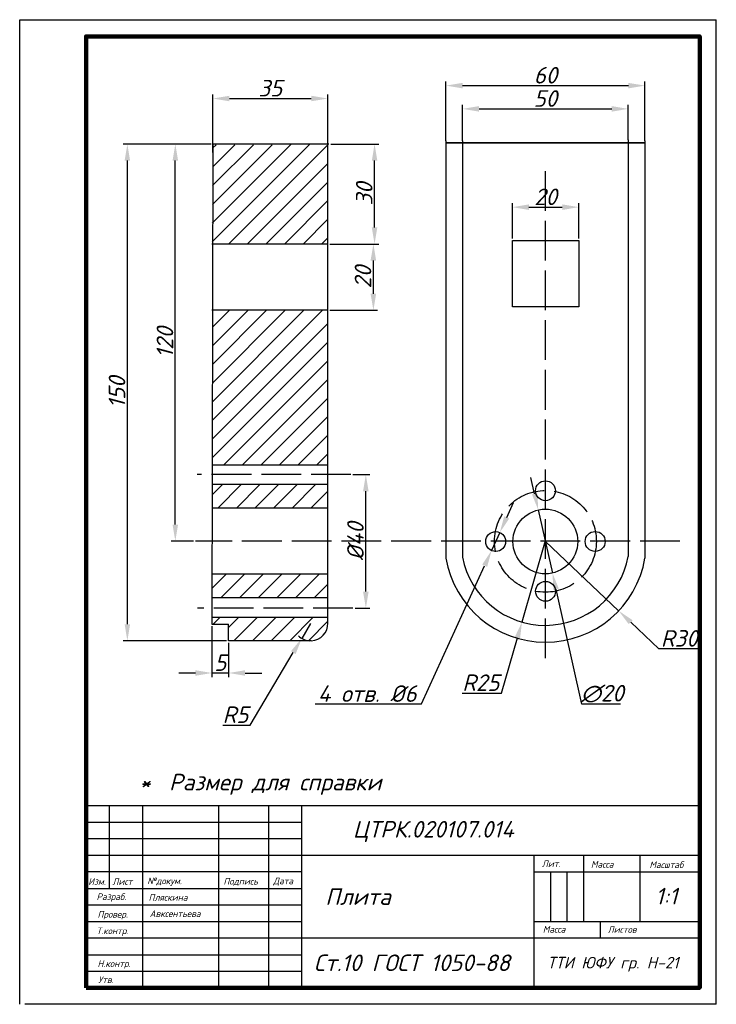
# Model space of a CAD drawing. Header units: millimetres. Extents: x 0 to 210, y 0 to 297.
import ezdxf

# ---------------------------------------------------------------- set-up
doc = ezdxf.new("R2010")
doc.units = ezdxf.units.MM
doc.linetypes.add('ACAD_ISO02W100', pattern=[15, 12, -3])
doc.linetypes.add('ACAD_ISO10W100', pattern=[18, 12, -3, 0, -3])
for name, color, linetype in [('Контур', 7, 'Continuous'), ('Оси', 7, 'ACAD_ISO10W100'), ('Размеры', 7, 'Continuous'), ('Рамка', 7, 'Continuous'), ('Текст', 7, 'Continuous'), ('Штриховка', 7, 'Continuous')]:
    doc.layers.add(name, color=color, linetype=linetype)
doc.styles.get("Standard").update_dxf_attribs({"font": 'isocpeui.ttf'})
doc.dimstyles.new('ISO-25', dxfattribs={"dimtxt": 5, "dimasz": 5, "dimexe": 1.25, "dimexo": 0.625, "dimtad": 1, "dimtoh": 1, "dimdec": 0, "dimtxsty": 'Standard', "dimcen": 0, "dimadec": 0, "dimazin": 0, "dimtfac": 1, "dimtdec": 0, "dimtmove": 0, "dimatfit": 3, "dimfxl": 1, "dimarcsym": 0})

# ---------------------------------------------------------------- blocks, each defined once
blk = doc.blocks.new('*D3')
at = {"layer": 'Defpoints', "color": 0, "lineweight": 30, "transparency": 16777216}
for p in [(92.87, 273.26), (58.21, 256.36), (92.87, 255.62)]:
    blk.add_point(p, dxfattribs=at)
at = {"layer": 'Размеры', "color": 0, "lineweight": -2, "transparency": 16777216}
for p, q in [((58.21, 256.99), (58.21, 274.51)), ((63.21, 273.26), (87.87, 273.26)), ((92.87, 256.24), (92.87, 274.51))]:
    blk.add_line(p, q, dxfattribs=at)
at = {"layer": 'Размеры', "color": 0, "lineweight": 30, "transparency": 16777216}
for points in [[(63.21, 274.09), (63.21, 272.43), (58.21, 273.26)], [(87.87, 274.09), (87.87, 272.43), (92.87, 273.26)]]:
    blk.add_solid(points, dxfattribs=at)
at = {"layer": 'Размеры', "color": 0, "lineweight": 30, "transparency": 16777216, "insert": (75.54, 276.38), "char_height": 5, "attachment_point": 5}
blk.add_mtext('35', dxfattribs=at)
blk = doc.blocks.new('*D4')
at = {"layer": 'Defpoints', "color": 0, "lineweight": 30, "transparency": 16777216}
for p in [(46.91, 259.52), (58.33, 259.52), (53.06, 139.75)]:
    blk.add_point(p, dxfattribs=at)
at = {"layer": 'Размеры', "color": 0, "lineweight": -2, "transparency": 16777216}
for p, q in [((57.7, 259.52), (45.66, 259.52)), ((46.91, 144.75), (46.91, 254.52)), ((52.43, 139.75), (45.66, 139.75))]:
    blk.add_line(p, q, dxfattribs=at)
at = {"layer": 'Размеры', "color": 0, "lineweight": 30, "transparency": 16777216}
for points in [[(46.07, 254.52), (47.74, 254.52), (46.91, 259.52)], [(46.07, 144.75), (47.74, 144.75), (46.91, 139.75)]]:
    blk.add_solid(points, dxfattribs=at)
at = {"layer": 'Размеры', "color": 0, "lineweight": 30, "transparency": 16777216, "insert": (43.78, 199.63), "char_height": 5, "attachment_point": 5, "rotation": 90}
blk.add_mtext('120', dxfattribs=at)
blk = doc.blocks.new('*D5')
at = {"layer": 'Defpoints', "color": 0, "lineweight": 30, "transparency": 16777216}
for p in [(32.45, 259.52), (58.33, 259.52), (62.96, 109.69)]:
    blk.add_point(p, dxfattribs=at)
at = {"layer": 'Размеры', "color": 0, "lineweight": -2, "transparency": 16777216}
for p, q in [((57.7, 259.52), (31.2, 259.52)), ((32.45, 114.69), (32.45, 254.52)), ((62.34, 109.69), (31.2, 109.69))]:
    blk.add_line(p, q, dxfattribs=at)
at = {"layer": 'Размеры', "color": 0, "lineweight": 30, "transparency": 16777216}
for points in [[(31.62, 254.52), (33.28, 254.52), (32.45, 259.52)], [(31.62, 114.69), (33.28, 114.69), (32.45, 109.69)]]:
    blk.add_solid(points, dxfattribs=at)
at = {"layer": 'Размеры', "color": 0, "lineweight": 30, "transparency": 16777216, "insert": (29.32, 184.61), "char_height": 5, "attachment_point": 5, "rotation": 90}
blk.add_mtext('150', dxfattribs=at)
blk = doc.blocks.new('*D6')
at = {"layer": 'Defpoints', "color": 0, "lineweight": 30, "transparency": 16777216}
for p in [(57.96, 114.7), (62.96, 109.69), (57.96, 99.96)]:
    blk.add_point(p, dxfattribs=at)
at = {"layer": 'Размеры', "color": 0, "lineweight": -2, "transparency": 16777216}
for p, q in [((57.96, 114.07), (57.96, 98.71)), ((62.96, 109.07), (62.96, 98.71)), ((52.96, 99.96), (47.96, 99.96)), ((62.96, 99.96), (57.96, 99.96)), ((67.96, 99.96), (72.96, 99.96))]:
    blk.add_line(p, q, dxfattribs=at)
at = {"layer": 'Размеры', "color": 0, "lineweight": 30, "transparency": 16777216}
for points in [[(52.96, 100.8), (52.96, 99.13), (57.96, 99.96)], [(67.96, 100.8), (67.96, 99.13), (62.96, 99.96)]]:
    blk.add_solid(points, dxfattribs=at)
at = {"layer": 'Размеры', "color": 0, "lineweight": 30, "transparency": 16777216, "insert": (60.46, 103.09), "char_height": 5, "attachment_point": 5}
blk.add_mtext('5', dxfattribs=at)
blk = doc.blocks.new('*D7')
at = {"layer": 'Defpoints', "color": 0, "lineweight": 30, "transparency": 16777216}
for p in [(92.86, 229.37), (106.62, 229.37), (92.87, 209.37)]:
    blk.add_point(p, dxfattribs=at)
at = {"layer": 'Размеры', "color": 0, "lineweight": -2, "transparency": 16777216}
for p, q in [((93.49, 229.37), (107.87, 229.37)), ((106.62, 214.37), (106.62, 224.37)), ((93.5, 209.37), (107.87, 209.37))]:
    blk.add_line(p, q, dxfattribs=at)
at = {"layer": 'Размеры', "color": 0, "lineweight": 30, "transparency": 16777216}
for points in [[(105.78, 224.37), (107.45, 224.37), (106.62, 229.37)], [(105.78, 214.37), (107.45, 214.37), (106.62, 209.37)]]:
    blk.add_solid(points, dxfattribs=at)
at = {"layer": 'Размеры', "color": 0, "lineweight": 30, "transparency": 16777216, "insert": (103.49, 219.37), "char_height": 5, "attachment_point": 5, "rotation": 90}
blk.add_mtext('20', dxfattribs=at)
blk = doc.blocks.new('*D8')
at = {"layer": 'Defpoints', "color": 0, "lineweight": 30, "transparency": 16777216}
for p in [(93.21, 259.52), (106.98, 259.52), (92.86, 229.37)]:
    blk.add_point(p, dxfattribs=at)
at = {"layer": 'Размеры', "color": 0, "lineweight": -2, "transparency": 16777216}
for p, q in [((93.84, 259.52), (108.23, 259.52)), ((106.98, 234.37), (106.98, 254.52)), ((93.49, 229.37), (108.23, 229.37))]:
    blk.add_line(p, q, dxfattribs=at)
at = {"layer": 'Размеры', "color": 0, "lineweight": 30, "transparency": 16777216}
for points in [[(106.15, 254.52), (107.81, 254.52), (106.98, 259.52)], [(106.15, 234.37), (107.81, 234.37), (106.98, 229.37)]]:
    blk.add_solid(points, dxfattribs=at)
at = {"layer": 'Размеры', "color": 0, "lineweight": 30, "transparency": 16777216, "insert": (103.86, 244.44), "char_height": 5, "attachment_point": 5, "rotation": 90}
blk.add_mtext('30', dxfattribs=at)
blk = doc.blocks.new('*D9')
at = {"layer": 'Defpoints', "color": 0, "lineweight": 30, "transparency": 16777216}
for p in [(168.57, 240.49), (148.52, 230.45), (168.57, 230.45)]:
    blk.add_point(p, dxfattribs=at)
at = {"layer": 'Размеры', "color": 0, "lineweight": -2, "transparency": 16777216}
for p, q in [((148.52, 231.07), (148.52, 241.74)), ((168.57, 231.07), (168.57, 241.74)), ((153.52, 240.49), (163.57, 240.49))]:
    blk.add_line(p, q, dxfattribs=at)
at = {"layer": 'Размеры', "color": 0, "lineweight": 30, "transparency": 16777216}
for points in [[(153.52, 241.32), (153.52, 239.65), (148.52, 240.49)], [(163.57, 241.32), (163.57, 239.65), (168.57, 240.49)]]:
    blk.add_solid(points, dxfattribs=at)
at = {"layer": 'Размеры', "color": 0, "lineweight": 30, "transparency": 16777216, "insert": (158.55, 243.61), "char_height": 5, "attachment_point": 5}
blk.add_mtext('20', dxfattribs=at)
blk = doc.blocks.new('*D10')
at = {"layer": 'Defpoints', "color": 0, "lineweight": 30, "transparency": 16777216}
for p in [(183.47, 270.14), (133.48, 259.9), (183.47, 260.16)]:
    blk.add_point(p, dxfattribs=at)
at = {"layer": 'Размеры', "color": 0, "lineweight": -2, "transparency": 16777216}
for p, q in [((133.48, 260.52), (133.48, 271.39)), ((183.47, 260.78), (183.47, 271.39)), ((138.48, 270.14), (178.47, 270.14))]:
    blk.add_line(p, q, dxfattribs=at)
at = {"layer": 'Размеры', "color": 0, "lineweight": 30, "transparency": 16777216}
for points in [[(138.48, 270.97), (138.48, 269.3), (133.48, 270.14)], [(178.47, 270.97), (178.47, 269.3), (183.47, 270.14)]]:
    blk.add_solid(points, dxfattribs=at)
at = {"layer": 'Размеры', "color": 0, "lineweight": 30, "transparency": 16777216, "insert": (158.47, 273.26), "char_height": 5, "attachment_point": 5}
blk.add_mtext('50', dxfattribs=at)
blk = doc.blocks.new('*D11')
at = {"layer": 'Defpoints', "color": 0, "lineweight": 30, "transparency": 16777216}
for p in [(188.5, 277.15), (128.5, 259.9), (188.5, 259.89)]:
    blk.add_point(p, dxfattribs=at)
at = {"layer": 'Размеры', "color": 0, "lineweight": -2, "transparency": 16777216}
for p, q in [((128.5, 260.52), (128.5, 278.4)), ((133.5, 277.15), (183.5, 277.15)), ((188.5, 260.52), (188.5, 278.4))]:
    blk.add_line(p, q, dxfattribs=at)
at = {"layer": 'Размеры', "color": 0, "lineweight": 30, "transparency": 16777216}
for points in [[(133.5, 277.98), (133.5, 276.32), (128.5, 277.15)], [(183.5, 277.98), (183.5, 276.32), (188.5, 277.15)]]:
    blk.add_solid(points, dxfattribs=at)
at = {"layer": 'Размеры', "color": 0, "lineweight": 30, "transparency": 16777216, "insert": (158.5, 280.28), "char_height": 5, "attachment_point": 5}
blk.add_mtext('60', dxfattribs=at)
blk = doc.blocks.new('*D12')
at = {"layer": 'Defpoints', "color": 0, "lineweight": 30, "transparency": 16777216}
for p in [(99.84, 159.8), (104.35, 159.8), (100.47, 119.52)]:
    blk.add_point(p, dxfattribs=at)
at = {"layer": 'Размеры', "color": 0, "lineweight": -2, "transparency": 16777216}
for p, q in [((100.47, 159.8), (105.6, 159.8)), ((104.35, 124.52), (104.35, 154.8)), ((101.1, 119.52), (105.6, 119.52))]:
    blk.add_line(p, q, dxfattribs=at)
at = {"layer": 'Размеры', "color": 0, "lineweight": 30, "transparency": 16777216}
for points in [[(103.51, 154.8), (105.18, 154.8), (104.35, 159.8)], [(103.51, 124.52), (105.18, 124.52), (104.35, 119.52)]]:
    blk.add_solid(points, dxfattribs=at)
at = {"layer": 'Размеры', "color": 0, "lineweight": 30, "transparency": 16777216, "insert": (101.22, 139.66), "char_height": 5, "attachment_point": 5, "rotation": 90}
blk.add_mtext('%%c40', dxfattribs=at)
blk = doc.blocks.new('*D13')
at = {"layer": 'Defpoints', "color": 0, "lineweight": 30, "transparency": 16777216}
for p in [(158.5, 139.67), (180.57, 118.73)]:
    blk.add_point(p, dxfattribs=at)
at = {"layer": 'Размеры', "color": 0, "lineweight": -2, "transparency": 16777216}
for p, q in [((158.5, 139.67), (180.57, 118.73)), ((192.64, 107.28), (184.2, 115.29)), ((204.4, 107.28), (192.64, 107.28))]:
    blk.add_line(p, q, dxfattribs=at)
at = {"layer": 'Размеры', "color": 0, "lineweight": 30, "transparency": 16777216}
blk.add_solid([(184.77, 115.89), (183.62, 114.69), (180.57, 118.73)], dxfattribs=at)
at = {"layer": 'Размеры', "color": 0, "lineweight": 30, "transparency": 16777216, "insert": (198.83, 110.4), "char_height": 5, "attachment_point": 5}
blk.add_mtext('R30', dxfattribs=at)
blk = doc.blocks.new('*D14')
at = {"layer": 'Defpoints', "color": 0, "lineweight": 30, "transparency": 16777216}
for p in [(158.44, 139.79), (151.42, 115.33)]:
    blk.add_point(p, dxfattribs=at)
at = {"layer": 'Размеры', "color": 0, "lineweight": -2, "transparency": 16777216}
for p, q in [((158.44, 139.79), (151.42, 115.33)), ((145.28, 93.92), (150.04, 110.53)), ((133.37, 93.92), (145.28, 93.92))]:
    blk.add_line(p, q, dxfattribs=at)
at = {"layer": 'Размеры', "color": 0, "lineweight": 30, "transparency": 16777216}
blk.add_solid([(149.24, 110.76), (150.84, 110.3), (151.42, 115.33)], dxfattribs=at)
at = {"layer": 'Размеры', "color": 0, "lineweight": 30, "transparency": 16777216, "insert": (139.01, 97.04), "char_height": 5, "attachment_point": 5}
blk.add_mtext('R25', dxfattribs=at)
blk = doc.blocks.new('*D15')
at = {"layer": 'Defpoints', "color": 0, "lineweight": 30, "transparency": 16777216}
for p in [(87.69, 114.89), (85.03, 110.41)]:
    blk.add_point(p, dxfattribs=at)
at = {"layer": 'Размеры', "color": 0, "lineweight": -2, "transparency": 16777216}
for p, q in [((87.69, 114.89), (85.03, 110.41)), ((69.5, 84.27), (82.48, 106.12)), ((61.21, 84.27), (69.5, 84.27))]:
    blk.add_line(p, q, dxfattribs=at)
blk.add_arc((87.69, 114.89), 5.21, 225.5317, 265.3743, dxfattribs=at)
at = {"layer": 'Размеры', "color": 0, "lineweight": 30, "transparency": 16777216}
blk.add_solid([(81.76, 106.54), (83.19, 105.69), (85.03, 110.41)], dxfattribs=at)
at = {"layer": 'Размеры', "color": 0, "lineweight": 30, "transparency": 16777216, "insert": (65.04, 87.39), "char_height": 5, "attachment_point": 5}
blk.add_mtext('R5', dxfattribs=at)
blk = doc.blocks.new('*D16')
at = {"layer": 'Defpoints', "color": 0, "lineweight": 30, "transparency": 16777216}
for p in [(144.74, 142.35), (142.25, 136.89)]:
    blk.add_point(p, dxfattribs=at)
at = {"layer": 'Размеры', "color": 0, "lineweight": -2, "transparency": 16777216}
for p, q in [((146.82, 146.89), (148.9, 151.44)), ((144.74, 142.35), (142.25, 136.89)), ((121.12, 90.62), (140.17, 132.34)), ((89.04, 90.62), (121.12, 90.62))]:
    blk.add_line(p, q, dxfattribs=at)
at = {"layer": 'Размеры', "color": 0, "lineweight": 30, "transparency": 16777216}
for points in [[(146.06, 147.24), (147.58, 146.55), (144.74, 142.35)], [(139.42, 132.69), (140.93, 131.99), (142.25, 136.89)]]:
    blk.add_solid(points, dxfattribs=at)
at = {"layer": 'Размеры', "color": 0, "lineweight": 30, "transparency": 16777216, "insert": (104.77, 93.75), "char_height": 5, "attachment_point": 5}
blk.add_mtext('4 отв. %%c6', dxfattribs=at)
blk = doc.blocks.new('*D17')
at = {"layer": 'Defpoints', "color": 0, "lineweight": 30, "transparency": 16777216}
for p in [(156.33, 149.15), (160.61, 130.11)]:
    blk.add_point(p, dxfattribs=at)
at = {"layer": 'Размеры', "color": 0, "lineweight": -2, "transparency": 16777216}
for p, q in [((155.24, 154.03), (154.14, 158.91)), ((156.33, 149.15), (160.61, 130.11)), ((169.5, 90.58), (161.71, 125.24)), ((181.12, 90.58), (169.5, 90.58))]:
    blk.add_line(p, q, dxfattribs=at)
at = {"layer": 'Размеры', "color": 0, "lineweight": 30, "transparency": 16777216}
for points in [[(156.05, 154.21), (154.42, 153.84), (156.33, 149.15)], [(162.52, 125.42), (160.9, 125.05), (160.61, 130.11)]]:
    blk.add_solid(points, dxfattribs=at)
at = {"layer": 'Размеры', "color": 0, "lineweight": 30, "transparency": 16777216, "insert": (175.62, 93.7), "char_height": 5, "attachment_point": 5}
blk.add_mtext('∅20', dxfattribs=at)

msp = doc.modelspace()

# ---------------------------------------------------------------- hatches: boundary and pattern name
at = {"layer": 'Штриховка', "lineweight": 30}
h = msp.add_hatch(dxfattribs=at)
h.set_pattern_fill('ANSI31', color=256, scale=1.25, angle=180)
h.set_pattern_definition([(225, (242.873, 83.7537), (2.80633, -2.80633), [])])
h.paths.add_polyline_path([(58.26, 259.34), (62.96, 259.33), (92.87, 259.35), (92.88, 229.37), (57.96, 229.37)])
h = msp.add_hatch(dxfattribs=at)
h.set_pattern_fill('ANSI31', color=256, scale=1.25, angle=180)
h.set_pattern_definition([(225, (242.873, 74.7158), (2.80633, -2.80633), [])])
h.paths.add_polyline_path([(57.96, 116.69), (57.96, 114.7), (62.96, 114.7), (62.96, 109.69), (87.89, 109.69, 0.411161), (92.89, 115.04), (92.89, 116.69)])
h.paths.add_polyline_path([(92.89, 129.77), (57.99, 129.77), (57.97, 122.63), (92.89, 122.63)])
h.paths.add_polyline_path([(58.02, 149.72), (92.89, 149.72), (92.89, 156.79), (58.03, 156.79)])
h.paths.add_polyline_path([(58.04, 162.67), (92.89, 162.67), (92.88, 209.37), (58.12, 209.37)])

# ---------------------------------------------------------------- linework, layer by layer
at = {"layer": 'Контур', "lineweight": 30}
for p, q in [((58.21, 259.48), (57.96, 114.7)), ((93.21, 259.52), (58.33, 259.52)), ((92.89, 114.74), (92.87, 259.35)), ((92.86, 229.37), (57.91, 229.37)), ((92.87, 209.37), (57.92, 209.37)), ((92.89, 162.67), (57.92, 162.67)), ((92.88, 156.79), (57.92, 156.79)), ((92.86, 149.72), (57.92, 149.72)), ((92.86, 129.77), (57.92, 129.77)), ((92.88, 122.63), (57.92, 122.63)), ((92.91, 116.69), (57.92, 116.69)), ((57.96, 114.7), (62.96, 114.7)), ((62.96, 109.69), (62.96, 114.7)), ((87.89, 109.69), (62.96, 109.69))]:
    msp.add_line(p, q, dxfattribs=at)
at = {"layer": 'Контур'}
for p, q in [((128.5, 260.52), (128.5, 134.63)), ((128.5, 259.9), (188.5, 259.89)), ((133.48, 260.52), (133.46, 134.88)), ((183.47, 260.78), (183.46, 135.12)), ((188.5, 260.52), (188.5, 134.63))]:
    msp.add_line(p, q, dxfattribs=at)
at = {"layer": 'Контур', "linetype": 'ACAD_ISO02W100', "lineweight": 30}
for p, q in [((99.84, 159.8), (53.52, 159.8)), ((100.47, 119.52), (53.61, 119.52))]:
    msp.add_line(p, q, dxfattribs=at)
at = {"layer": 'Контур', "lineweight": 30}
msp.add_lwpolyline([(148.52, 210.43), (148.52, 230.45), (168.57, 230.45), (168.57, 210.43)], close=True, dxfattribs=at)
for centre, radius in [((158.5, 154.94), 3), ((158.47, 139.63), 9.76), ((143.5, 139.62), 3), ((173.49, 139.64), 3), ((158.53, 124.61), 3)]:
    msp.add_circle(centre, radius, dxfattribs=at)
at = {"layer": 'Контур', "linetype": 'ACAD_ISO02W100'}
msp.add_circle((158.5, 139.67), 15.35, dxfattribs=at)
at = {"layer": 'Контур'}
for centre, radius, start, end in [((158.5, 139.67), 30.42, 189.5266, 350.4734), ((158.44, 139.79), 25.45, 191.1275, 349.4643)]:
    msp.add_arc(centre, radius, start, end, dxfattribs=at)
at = {"layer": 'Контур', "lineweight": 30}
msp.add_arc((87.69, 114.89), 5.21, 272.2528, 1.6399, dxfattribs=at)
at = {"layer": 'Оси', "linetype": 'ACAD_ISO02W100'}
for p, q in [((158.5, 104.39), (158.5, 253.82)), ((199.01, 139.75), (52.96, 139.75))]:
    msp.add_line(p, q, dxfattribs=at)
at = {"layer": 'Размеры', "lineweight": 30}
for p, q in [((128.5, 259.9), (188.5, 259.89)), ((188.5, 259.89), (128.5, 259.9))]:
    msp.add_line(p, q, dxfattribs=at)
at = {"layer": 'Рамка'}
for p, q in [((210.01, 0.04), (209.98, 297.04)), ((0.02, 0.02), (-0.01, 297.02)), ((-0.01, 297.02), (209.99, 297.02)), ((209.98, 0.04), (1.52, 0.04))]:
    msp.add_line(p, q, dxfattribs=at)
at = {"layer": 'Рамка', "lineweight": 30}
for p, q in [((20, 60), (205, 60)), ((26.99, 59.97), (26.99, 34.9)), ((36.98, 59.97), (36.98, 5.07)), ((59.97, 59.86), (59.97, 4.97)), ((75.04, 59.9), (75.04, 5.01)), ((84.97, 60), (84.97, 5)), ((20, 55), (84.97, 55)), ((19.96, 50.01), (84.94, 50.01)), ((19.96, 45.01), (205, 45.01)), ((154.99, 45.03), (154.99, 5)), ((169.97, 44.91), (169.97, 24.87)), ((186.99, 45.01), (186.99, 24.97)), ((20.02, 40.08), (85, 40.08)), ((154.99, 40), (204.88, 40)), ((159.99, 39.89), (159.99, 24.99)), ((164.99, 39.98), (164.99, 24.99)), ((19.96, 34.96), (84.93, 34.96)), ((20.02, 30.03), (85, 30.03)), ((19.92, 25.04), (84.89, 25.04)), ((154.99, 24.98), (205.09, 24.98)), ((174.98, 24.99), (174.98, 20.1)), ((19.92, 20.05), (205.04, 20.05)), ((19.85, 14.99), (84.82, 14.99)), ((19.98, 10), (84.96, 10)), ((20, 5), (84.97, 5))]:
    msp.add_line(p, q, dxfattribs=at)
at = {"layer": 'Рамка', "lineweight": 200}
msp.add_lwpolyline([(20, 5), (205, 5), (205, 292), (20, 292)], close=True, dxfattribs=at)

# ---------------------------------------------------------------- texts
at = {"layer": 'Текст', "lineweight": 30}
for s, height, p in [('*', 5, (36.03, 64.48)), ('Лит.', 2, (157.41, 41.41)), ('Масса', 2, (172.22, 41.26)), ('Масштаб', 2, (189.85, 41.11)), ('Изм.', 2, (20.65, 36.04)), ('Лист', 2, (27.93, 36.04)), ('№докум.', 2, (38.44, 36.25)), ('Подпись', 2, (61.42, 36.14)), ('Дата', 2, (76.4, 36.25)), ('Разраб.', 2, (23.15, 31.47)), ('Пляскина', 2, (38.85, 31.26)), ('Плита', 5, (92.12, 30.01)), ('1:1', 5, (191.63, 30.16)), ('Провер.', 2, (23.46, 26.17)), ('Авксентьева', 2, (39.16, 26.37)), ('Т.контр.', 2, (23.15, 21.18)), ('Листов', 2, (177.26, 21.58)), ('Ст.10 ГОСТ 1050-88', 5, (88.69, 10.04)), ('Н.контр.', 2, (23.46, 11.3)), ('Утв.', 2, (23.67, 6.42))]:
    msp.add_text(s, height=height, dxfattribs=at).set_placement(p)
at = {"layer": 'Текст', "lineweight": 30, "attachment_point": 1}
for s, width, insert, char_height in [('Размер для справки', 76.1245, (45.01, 69.55), 5), ('ЦТРК.020107.014', 67.9808, (100.45, 55.32), 5), ('Масса', 15.6993, (157.71, 23.65), 2), ('ТТИ ЮФУ гр. Н-21', 52.2816, (159.04, 14.33), 3.5)]:
    msp.add_mtext_dynamic_manual_height_columns(s, width=width, gutter_width=25, heights=[0], dxfattribs=dict(at, insert=insert, char_height=char_height))

# ---------------------------------------------------------------- dimensions: what is measured, and where the dimension line sits
at = {"layer": 'Размеры', "lineweight": 30}
for base, p1, p2, picture, middle in [((188.5, 277.15), (128.5, 259.9), (188.5, 259.89), '*D11', (158.5, 280.28)), ((183.47, 270.14), (133.48, 259.9), (183.47, 260.16), '*D10', (158.47, 273.26)), ((168.57, 240.49), (148.52, 230.45), (168.57, 230.45), '*D9', (158.55, 243.61))]:
    dim = msp.add_linear_dim(base=base, p1=p1, p2=p2, angle=180, dimstyle='ISO-25', dxfattribs=at)
    dim.commit()
    dim.dimension.update_dxf_attribs({"geometry": picture, "text_midpoint": middle})
for base, p1, p2, angle, picture, middle in [((92.87, 273.26), (58.21, 256.36), (92.87, 255.62), 180, '*D3', (75.54, 273.26)), ((32.45, 259.52), (62.96, 109.69), (58.33, 259.52), 90, '*D5', (32.45, 184.61)), ((46.91, 259.52), (53.06, 139.75), (58.33, 259.52), 90, '*D4', (46.91, 199.63)), ((106.98, 259.52), (92.86, 229.37), (93.21, 259.52), 90, '*D8', (106.98, 244.44)), ((106.62, 229.37), (92.87, 209.37), (92.86, 229.37), 90, '*D7', (106.62, 219.37)), ((57.96, 99.96), (62.96, 109.69), (57.96, 114.7), 180, '*D6', (60.46, 99.96))]:
    dim = msp.add_linear_dim(base=base, p1=p1, p2=p2, angle=angle, dimstyle='ISO-25', dxfattribs=at)
    dim.commit()
    dim.dimension.update_dxf_attribs({"geometry": picture, "text_midpoint": middle, "dimtype": 160})
dim = msp.add_linear_dim(base=(104.35, 159.8), p1=(100.47, 119.52), p2=(99.84, 159.8), angle=90, text='%%c40', dimstyle='ISO-25', dxfattribs=at)
dim.commit()
dim.dimension.update_dxf_attribs({"geometry": '*D12', "text_midpoint": (104.35, 139.66), "dimtype": 160})
dim = msp.add_diameter_dim_2p(p1=(156.33, 149.15), p2=(160.61, 130.11), dimstyle='ISO-25', dxfattribs=at)
dim.commit()
dim.dimension.update_dxf_attribs({"geometry": '*D17', "text_midpoint": (175.62, 90.58), "dimtype": 163})
dim = msp.add_diameter_dim_2p(p1=(144.74, 142.35), p2=(142.25, 136.89), text='4 отв. %%c6', dimstyle='ISO-25', dxfattribs=at)
dim.commit()
dim.dimension.update_dxf_attribs({"geometry": '*D16', "text_midpoint": (104.77, 90.62), "dimtype": 163})
for center, mpoint, picture, middle in [((158.44, 139.79), (151.42, 115.33), '*D14', (139.01, 93.92)), ((158.5, 139.67), (180.57, 118.73), '*D13', (198.83, 107.28)), ((87.69, 114.89), (85.03, 110.41), '*D15', (65.04, 84.27))]:
    dim = msp.add_radius_dim(center=center, mpoint=mpoint, dimstyle='ISO-25', dxfattribs=at)
    dim.commit()
    dim.dimension.update_dxf_attribs({"geometry": picture, "text_midpoint": middle, "dimtype": 164})

doc.saveas('drawing.dxf')
